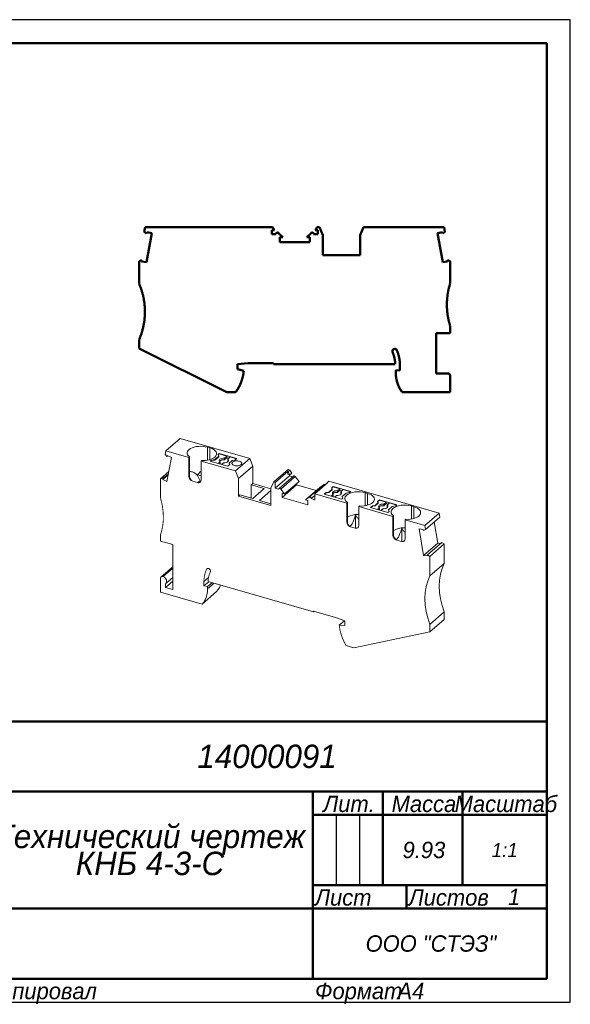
# Model space of a CAD drawing. Header units: millimetres. Extents: x 0 to 297, y 0 to 210.
# Tile 2 of 2: x 179 to 297, y 0 to 210. Entities that reach past the tile are written whole.
import ezdxf

# ---------------------------------------------------------------- set-up
doc = ezdxf.new("R2010")
doc.units = ezdxf.units.MM

# ---------------------------------------------------------------- blocks, each defined once
blk = doc.blocks.new('_FR1Страница_1')
at = {"color": 7, "lineweight": 25, "flags": 128}
for points in [[(297, 210), (0, 210)], [(297, 0), (297, 210)], [(247, 40), (247, 25)], [(252, 40), (252, 25)], [(242, 20), (292, 20)], [(0, 0), (297, 0)]]:
    blk.add_lwpolyline(points, dxfattribs=at)
at = {"color": 7, "lineweight": 50, "flags": 128}
for points in [[(20, 205), (292, 205)], [(292, 205), (292, 5)], [(107, 60), (292, 60)], [(172, 45), (292, 45)], [(242, 45), (242, 5)], [(257, 45), (257, 25)], [(274, 45), (274, 25)], [(242, 40), (292, 40)], [(242, 25), (292, 25)], [(262, 25), (262, 20)], [(172, 20), (292, 20)], [(292, 5), (20, 5)]]:
    blk.add_lwpolyline(points, dxfattribs=at)
at = {"color": 7}
for s, insert, char_height, width, attachment_point in [('\\pl0.5;{\\fT-FLEX Type A|b0|i1;\\l14000091 \\P}', (232, 52.5), 5, 122.5, 5), ('\\pl0.5;{\\fT-FLEX Type A|b0|i1;\\lМасштаб\\P}', (283, 44.125), 3.5, 19.75, 2), ('\\pl0.5;{\\fT-FLEX Type A|b0|i1;\\lЛит.\\P}', (249.5, 44.125), 3.5, 16.75, 2), ('\\pl0.5;{\\fT-FLEX Type A|b0|i1;\\lМасса\\P}', (265.5, 44.125), 3.5, 18.75, 2), ('\\pl0.5;{\\fT-FLEX Type A|b0|i1;\\l9.93\\P}', (265.5, 32.5), 3.5, 18.75, 5), ('{\\fT-FLEX Type A|b0|i1;\\l1:1\\P}', (283, 32.5), 3, 19.5, 5), ('\\pl0.5;{\\fT-FLEX Type A|b0|i1;\\l\\P}', (244.5, 32.5), 3.5, 6.75, 5), ('\\pl0.5;{\\fT-FLEX Type A|b0|i1;\\l\\P}', (249.5, 32.5), 3.5, 6.75, 5), ('\\pl0.5;{\\fT-FLEX Type A|b0|i1;\\l\\P}', (254.5, 32.5), 3.5, 6.75, 5), ('\\pl0.5;{\\fT-FLEX Type A|b0|i1;\\l\\H0.857143x;\\P}', (283, 32.5), 3.5, 19.75, 5), ('\\pl0.5;{\\fT-FLEX Type A|b0|i1;\\lЛист\\P}', (242, 24.125), 3.5, 11.75, 1), ('\\pl0.5;{\\fT-FLEX Type A|b0|i1;\\l\\H0.857143x;\\P}', (257, 24.125), 3.5, 11.75, 2), ('\\pl0.5;{\\fT-FLEX Type A|b0|i1;\\lЛистов\\P}', (262, 24.125), 3.5, 17.75, 1), ('{\\fT-FLEX Type A|b0|i1;\\l1\\P}', (285, 22.5), 3.5, 15.75, 5), ('\\pl0.5;{\\fT-FLEX Type A|b0|i1;\\l\\H0.857143x;\\P}', (285, 24.125), 3.5, 15.75, 2), ('{\\fT-FLEX Type A|b0|i1;\\l\\P}', (257, 22.5), 3.5, 11.75, 5), ('{\\fT-FLEX Type A|b0|i1;\\l}', (207, 20), 3, 71.5, 5), ('\\pl0.5;{\\fT-FLEX Type A|b0|i1;\\lООО "СТЭЗ"\\P}', (267, 12.5), 3.5, 51.75, 5), ('\\pl0.6;{\\fT-FLEX Type A|b0|i1;\\l \\P}', (207, 12.5), 3.5, 71.75, 5), ('\\pl0.5;{\\fT-FLEX Type A|b0|i1;\\lКопировал\\P}', (172, 4.125), 3.5, 23.566, 1), ('\\pl0.5;{\\fT-FLEX Type A|b0|i1;\\l\\P}', (193.816, 4.125), 3.5, 40.967, 1), ('\\pl0.5;{\\fT-FLEX Type A|b0|i1;\\lФормат\\P}', (242, 4.125), 3.5, 18.675, 1), ('\\pl0.5;{\\fT-FLEX Type A|b0|i1;\\l\\P}', (258.925, 4.125), 3.5, 9.825, 1), ('{\\fT-FLEX Type A|b0|i1;\\lA4\\P}', (262.962, 4.125), 3.5, 9.825, 2)]:
    blk.add_mtext(s, dxfattribs=dict(at, insert=insert, char_height=char_height, width=width, attachment_point=attachment_point))
at = {"color": 7, "insert": (207, 32.5), "char_height": 5, "width": 72.5, "attachment_point": 5, "line_spacing_factor": 0.692771}
blk.add_mtext('\\pl0.5;{\\fT-FLEX Type A|b0|i1;\\lТехнический чертеж\\PКНБ 4-3-С\\P}', dxfattribs=at)
blk = doc.blocks.new('Страница_1')
at = {"color": 7, "lineweight": 50, "flags": 128}
for points in [[(206.048, 164.681), (206.216, 165.633)], [(206.517, 164.288), (206.048, 164.681)], [(206.216, 165.633), (233.387, 165.633)], [(206.517, 164.288), (206.564, 164.556)], [(206.52, 158.141), (207.618, 164.37)], [(206.564, 164.556), (207.618, 164.37)], [(233.286, 164.983), (233.286, 164.183)], [(233.842, 164.983), (233.286, 164.983)], [(233.286, 164.183), (234.195, 164.183)], [(233.387, 165.633), (233.842, 164.983)], [(234.707, 164.395), (235.62, 163.483)], [(240.752, 163.483), (241.664, 164.395)], [(242.176, 164.183), (243.086, 164.183)], [(242.529, 164.983), (242.984, 165.633)], [(243.086, 164.983), (242.529, 164.983)], [(242.984, 165.633), (243.417, 165.633)], [(243.086, 164.183), (243.086, 164.983)], [(243.417, 165.633), (244.136, 163.933)], [(252.136, 163.933), (252.854, 165.633)], [(252.854, 165.633), (270.055, 165.633)], [(268.653, 164.37), (269.707, 164.556)], [(268.653, 164.37), (269.752, 158.141)], [(269.755, 164.288), (269.707, 164.556)], [(270.223, 164.681), (269.755, 164.288)], [(270.055, 165.633), (270.223, 164.681)], [(235.011, 163.483), (235.62, 163.483)], [(235.011, 162.433), (235.011, 163.483)], [(241.361, 162.433), (235.011, 162.433)], [(240.752, 163.483), (241.361, 163.483)], [(241.361, 163.483), (241.361, 162.433)], [(244.136, 163.933), (244.136, 159.633)], [(252.136, 159.633), (252.136, 163.933)], [(204.936, 158.385), (205.513, 158.595)], [(204.936, 153.583), (204.936, 158.385)], [(205.513, 158.595), (205.466, 158.327)], [(206.52, 158.141), (205.466, 158.327)], [(244.136, 159.633), (252.136, 159.633)], [(270.806, 158.327), (269.752, 158.141)], [(270.759, 158.595), (270.806, 158.327)], [(270.759, 158.595), (271.336, 158.385)], [(271.336, 158.385), (271.336, 153.583)], [(271.336, 144.583), (271.336, 142.983)], [(204.936, 139.719), (204.936, 141.583)], [(271.336, 142.983), (268.336, 142.983)], [(268.336, 134.383), (268.336, 142.983)], [(223.665, 130.383), (204.936, 139.719)], [(228.222, 136.583), (225.936, 136.383)], [(225.936, 136.383), (225.936, 135.283)], [(225.936, 135.283), (227.291, 134.92)], [(233.636, 136.583), (228.222, 136.583)], [(233.636, 136.383), (233.636, 136.583)], [(259.63, 136.383), (233.636, 136.383)], [(259.736, 135.083), (260.636, 135.005)], [(259.736, 134.527), (259.736, 135.083)], [(260.636, 135.005), (260.636, 136.083)], [(268.336, 134.383), (270.836, 134.383)], [(271.336, 133.883), (271.336, 130.383)], [(225.577, 130.383), (223.665, 130.383)], [(271.336, 130.383), (261.094, 130.383)]]:
    blk.add_lwpolyline(points, dxfattribs=at)
at = {"color": 7, "linetype": 'Continuous', "lineweight": 50, "const_width": 0.5}
for points in [[(234.707, 164.395, 0.6681786), (234.195, 164.183, 0.6681786)], [(241.876, 164.483, 0.1989123), (241.664, 164.395, 0.1989123)], [(242.176, 164.183, 0.4142115), (241.876, 164.483, 0.4142115)], [(204.936, 141.583, 0.2087122), (204.936, 153.583, 0.2087122)], [(271.336, 153.583, 0.0763208), (270.645, 149.083, 0.0763208)], [(270.645, 149.083, 0.0763208), (271.336, 144.583, 0.0763208)], [(259.977, 139.323, 0.8171917), (259.017, 139.128, 0.8171917)], [(259.017, 139.128, 0.1005988), (259.057, 138.933, 0.1005988)], [(259.63, 136.383, 0.0902283), (259.057, 138.933, 0.0902283)], [(260.636, 136.083, 0.1005988), (259.977, 139.323, 0.1005988)], [(225.577, 130.383, 0.1297794), (227.291, 134.92, 0.1297794)], [(259.736, 134.527, 0.1597012), (261.094, 130.383, 0.1597012)], [(271.336, 133.883, 0.4142136), (270.836, 134.383, 0.4142136)]]:
    blk.add_lwpolyline(points, format="xyb", dxfattribs=at)
at = {"color": 7, "lineweight": 18, "flags": 128}
for points in [[(213.702, 120.507), (210.627, 117.844)], [(228.598, 116.207), (213.702, 120.507)], [(219.519, 118.625), (219.074, 118.73), (218.6, 118.795), (218.111, 118.82), (217.621, 118.802), (217.143, 118.744), (216.693, 118.646), (216.281, 118.511), (215.921, 118.344), (215.623, 118.149), (215.395, 117.931), (215.244, 117.697), (215.174, 117.454), (215.187, 117.208), (215.283, 116.967), (215.459, 116.738), (215.71, 116.526)], [(220.039, 118.475), (219.519, 118.625)], [(219.519, 118.625), (219.519, 118.452)], [(219.519, 115.847), (219.519, 118.452)], [(220.039, 118.475), (220.501, 118.31), (220.889, 118.102), (221.19, 117.861), (221.39, 117.595), (221.482, 117.314), (221.464, 117.03), (221.335, 116.754), (221.1, 116.495)], [(220.039, 118.475), (220.039, 115.968)], [(210.481, 117.061), (210.627, 117.844)], [(210.887, 116.604), (210.481, 117.061)], [(215.58, 116.414), (210.627, 117.844)], [(210.887, 116.604), (210.928, 116.824)], [(211.067, 116.759), (210.887, 116.604)], [(210.89, 111.279), (211.841, 116.399)], [(211.841, 116.399), (210.928, 116.824)], [(215.71, 116.526), (215.58, 116.414)], [(215.58, 112.362), (215.58, 116.414)], [(215.71, 112.474), (215.71, 116.526)], [(218.178, 115.664), (218.308, 115.776)], [(221.1, 116.495), (220.868, 116.323), (220.589, 116.17), (220.269, 116.038), (219.915, 115.93), (219.534, 115.849), (219.134, 115.795), (218.722, 115.771), (218.308, 115.776)], [(220.386, 115.827), (220.131, 115.605)], [(221.117, 115.96), (220.386, 115.827)], [(220.386, 115.74), (221.117, 115.873)], [(220.386, 115.74), (220.386, 115.827)], [(221.935, 116.668), (221.117, 115.96)], [(221.117, 115.873), (221.935, 116.581)], [(221.117, 115.873), (221.117, 115.96)], [(222.056, 117.272), (221.8, 117.051)], [(221.8, 116.964), (222.056, 117.186)], [(221.8, 117.051), (221.935, 116.668)], [(221.935, 116.581), (221.935, 116.668)], [(222.237, 115.493), (222.101, 115.62), (222.044, 115.762), (222.069, 115.906), (222.176, 116.04), (222.355, 116.153), (222.591, 116.236), (222.865, 116.282), (223.154, 116.287)], [(225.78, 116.197), (222.056, 117.272)], [(222.056, 117.272), (222.056, 117.186)], [(223.658, 116.723), (222.056, 117.186)], [(222.111, 115.611), (222.176, 115.693), (222.355, 115.807), (222.591, 115.89), (222.865, 115.935), (223.154, 115.94)], [(223.847, 116.087), (223.983, 115.959), (224.04, 115.818), (224.015, 115.674), (223.908, 115.54), (223.729, 115.426), (223.493, 115.343), (223.219, 115.298), (222.93, 115.293)], [(223.154, 116.287), (223.658, 116.723)], [(223.154, 115.94), (223.658, 116.377)], [(223.154, 115.94), (223.154, 116.287)], [(223.658, 116.723), (223.658, 116.377)], [(223.658, 116.377), (224.051, 116.263)], [(224.351, 116.523), (223.847, 116.087)], [(223.847, 115.74), (223.847, 116.087)], [(224.144, 115.181), (224.825, 115.77)], [(225.705, 116.132), (224.351, 116.523)], [(224.825, 115.77), (225.371, 115.843)], [(225.371, 115.843), (225.78, 116.197)], [(228.598, 116.207), (225.523, 113.544)], [(229.22, 114.555), (228.598, 116.207)], [(218.178, 115.664), (218.178, 111.612)], [(225.523, 113.544), (218.178, 115.664)], [(220.131, 115.605), (223.855, 114.53)], [(220.206, 115.584), (220.386, 115.74)], [(221.808, 115.121), (222.237, 115.493)], [(222.108, 115.035), (222.237, 115.146)], [(222.237, 115.146), (222.237, 115.493)], [(222.93, 115.293), (222.501, 114.921)], [(223.847, 115.74), (223.973, 115.622)], [(223.855, 114.53), (224.29, 114.908)], [(224.144, 115.094), (224.144, 115.181)], [(224.29, 114.908), (224.144, 115.181)], [(224.144, 115.094), (224.259, 114.88)], [(226.327, 115.621), (226.139, 115.663), (225.939, 115.687), (225.733, 115.69), (225.53, 115.673), (225.337, 115.637), (225.162, 115.583), (225.012, 115.512), (224.892, 115.429), (224.807, 115.335), (224.761, 115.235), (224.754, 115.132), (224.787, 115.03), (224.86, 114.934), (224.969, 114.847), (225.109, 114.772), (225.277, 114.712)], [(225.277, 114.712), (225.464, 114.669), (225.665, 114.646), (225.87, 114.642), (226.073, 114.659), (226.266, 114.695), (226.441, 114.75), (226.591, 114.82), (226.711, 114.904), (226.796, 114.998), (226.843, 115.098), (226.849, 115.201), (226.816, 115.302), (226.743, 115.399), (226.635, 115.486), (226.494, 115.561), (226.327, 115.621)], [(226.145, 111.892), (229.22, 114.555)], [(229.22, 110.831), (229.22, 114.555)], [(236.771, 113.847), (233.696, 111.184)], [(237.146, 113.739), (236.746, 113.393)], [(237.146, 113.739), (236.771, 113.847)], [(237.54, 113.062), (237.146, 113.739)], [(211.287, 113.419), (209.518, 111.886)], [(209.518, 111.886), (210.017, 111.924)], [(209.518, 107.728), (209.518, 111.886)], [(211.159, 112.728), (209.977, 111.704)], [(210.017, 111.924), (209.977, 111.704)], [(209.977, 111.704), (210.89, 111.279)], [(210.017, 111.924), (211.2, 112.948)], [(215.58, 112.362), (215.71, 112.474)], [(216.377, 111.334), (216.072, 111.483), (215.813, 111.73), (215.64, 112.039), (215.58, 112.362)], [(215.71, 113.339), (215.732, 113.352), (215.914, 113.395), (216.12, 113.386), (216.346, 113.324), (216.59, 113.209), (216.847, 113.045), (217.115, 112.833), (217.387, 112.579)], [(216.384, 111.34), (216.239, 111.411), (216.106, 111.514), (215.891, 111.795), (215.756, 112.134), (215.721, 112.308), (215.71, 112.474)], [(218.178, 111.612), (218.117, 111.324), (217.944, 111.115), (217.685, 111.017), (217.38, 111.044)], [(217.387, 112.729), (217.653, 113.022), (217.927, 113.275), (218.178, 113.463)], [(217.387, 112.729), (218.178, 112.501)], [(217.387, 112.579), (217.387, 112.729)], [(217.95, 111.442), (217.387, 112.579)], [(225.523, 113.544), (226.145, 111.892)], [(226.145, 111.892), (226.145, 108.168)], [(233.983, 111.101), (236.658, 113.418)], [(233.983, 109.846), (237.058, 112.509)], [(237.909, 112.433), (234.834, 109.77)], [(235.214, 109.674), (238.289, 112.337)], [(236.658, 112.855), (236.658, 113.418)], [(236.658, 113.418), (236.746, 113.393)], [(237.14, 112.716), (236.658, 112.855)], [(236.746, 113.393), (237.14, 112.716)], [(237.058, 112.509), (237.058, 112.74)], [(237.762, 112.306), (237.058, 112.509)], [(237.54, 113.062), (237.14, 112.716)], [(238.105, 112.466), (238.006, 112.475), (237.922, 112.443), (237.911, 112.431)], [(239.079, 111.319), (238.289, 112.337)], [(216.377, 111.334), (216.384, 111.34)], [(217.38, 111.044), (216.377, 111.334)], [(216.384, 111.34), (216.399, 111.335)], [(217.371, 111.054), (216.399, 111.335)], [(217.371, 111.054), (217.387, 111.05)], [(217.38, 111.044), (217.387, 111.05)], [(217.986, 111.165), (217.722, 111.047), (217.556, 111.031), (217.387, 111.05)], [(217.95, 111.442), (217.485, 111.039)], [(217.95, 111.442), (217.95, 111.153)], [(228.895, 110.549), (229.22, 110.831)], [(228.895, 110.549), (228.895, 107.749)], [(231.623, 109.762), (228.895, 110.549)], [(229.198, 107.662), (231.623, 109.762)], [(233.073, 109.718), (229.22, 110.831)], [(233.073, 109.892), (233.696, 111.184)], [(233.073, 106.168), (233.073, 109.892)], [(233.696, 111.184), (233.983, 111.101)], [(233.983, 109.846), (233.983, 111.101)], [(234.771, 109.618), (233.983, 109.846)], [(235.03, 109.803), (234.931, 109.812), (234.847, 109.78), (234.79, 109.712), (234.771, 109.618)], [(236.004, 108.656), (235.214, 109.674)], [(238.552, 110.562), (235.477, 107.899)], [(236.004, 108.656), (239.079, 111.319)], [(238.552, 110.862), (238.552, 110.562)], [(238.552, 110.562), (242.736, 109.354)], [(243.524, 110.036), (240.449, 107.373)], [(241.239, 107.935), (244.314, 110.598)], [(242.47, 108.651), (245.145, 110.968)], [(244.314, 110.598), (243.524, 110.036)], [(244.314, 110.598), (244.375, 110.626), (244.447, 110.631), (244.523, 110.612), (244.597, 110.572), (244.64, 110.534)], [(244.663, 110.544), (245.057, 110.993)], [(245.457, 111.34), (245.057, 110.993)], [(245.057, 110.993), (245.145, 110.968)], [(246.129, 109.62), (245.448, 109.031)], [(245.448, 108.944), (246.129, 109.534)], [(268.988, 104.547), (245.457, 111.34)], [(246.391, 110.247), (245.982, 109.893)], [(245.982, 109.893), (246.129, 109.62)], [(246.391, 110.161), (246.014, 109.834)], [(246.129, 109.534), (246.129, 109.62)], [(246.391, 110.247), (246.391, 110.161)], [(250.115, 109.172), (246.391, 110.247)], [(246.391, 110.161), (247.82, 109.748)], [(247.316, 109.312), (247.82, 109.748)], [(247.82, 109.748), (247.82, 109.402)], [(248.513, 109.548), (248.009, 109.112)], [(248.513, 109.548), (250.04, 109.107)], [(226.145, 108.168), (226.47, 108.449)], [(233.073, 106.168), (226.145, 108.168)], [(226.47, 108.449), (229.198, 107.662)], [(233.096, 109.337), (230.671, 107.237)], [(236.004, 108.656), (235.477, 108.808)], [(235.477, 108.808), (235.477, 107.899)], [(235.477, 107.899), (240.976, 106.311)], [(240.449, 107.373), (241.239, 107.935)], [(240.449, 107.373), (240.976, 107.221)], [(241.239, 107.935), (241.3, 107.963), (241.372, 107.968), (241.448, 107.949), (241.522, 107.909), (241.587, 107.851), (241.638, 107.78), (241.671, 107.702), (241.682, 107.623)], [(241.682, 107.623), (242.47, 108.305)], [(242.47, 107.396), (241.682, 107.623)], [(242.47, 108.651), (249.268, 106.689)], [(242.47, 108.651), (242.47, 107.396)], [(244.902, 108.958), (244.466, 108.58)], [(244.466, 108.58), (248.19, 107.505)], [(244.902, 108.871), (244.541, 108.559)], [(245.448, 109.031), (244.902, 108.958)], [(244.902, 108.871), (244.902, 108.958)], [(245.448, 108.944), (244.902, 108.871)], [(245.448, 108.944), (245.448, 109.031)], [(245.97, 108.146), (246.399, 108.518)], [(247.316, 109.312), (247.027, 109.307), (246.753, 109.261), (246.517, 109.178), (246.338, 109.065), (246.231, 108.931), (246.206, 108.787), (246.263, 108.645), (246.399, 108.518)], [(246.399, 108.171), (246.27, 108.06)], [(247.316, 108.965), (247.027, 108.96), (246.753, 108.915), (246.517, 108.832), (246.338, 108.718), (246.273, 108.636)], [(246.399, 108.171), (246.399, 108.518)], [(247.092, 108.318), (246.663, 107.946)], [(247.092, 108.318), (247.381, 108.323), (247.655, 108.368), (247.891, 108.451), (248.07, 108.565)], [(247.82, 109.402), (247.316, 108.965)], [(247.316, 108.965), (247.316, 109.312)], [(248.213, 109.288), (247.82, 109.402)], [(248.07, 108.565), (248.177, 108.699), (248.202, 108.843), (248.145, 108.984), (248.009, 109.112)], [(248.009, 108.765), (248.009, 109.112)], [(248.135, 108.647), (248.009, 108.765)], [(248.19, 107.505), (248.446, 107.727)], [(248.311, 108.11), (249.129, 108.818)], [(248.446, 107.727), (248.311, 108.11)], [(248.311, 108.023), (248.311, 108.11)], [(248.311, 108.023), (248.422, 107.706)], [(249.246, 108.37), (249.065, 108.183), (248.939, 107.986), (248.87, 107.782), (248.861, 107.574), (248.91, 107.369), (249.018, 107.169), (249.182, 106.978), (249.398, 106.801)], [(249.129, 108.818), (249.86, 108.951)], [(253.207, 108.9), (252.69, 109.018), (252.136, 109.082), (251.568, 109.092), (251.007, 109.045), (250.475, 108.945), (249.992, 108.795), (249.577, 108.601), (249.246, 108.37)], [(249.86, 108.951), (250.115, 109.172)], [(253.727, 108.75), (254.13, 108.61), (254.48, 108.437), (254.767, 108.238), (254.982, 108.017), (255.12, 107.781), (255.176, 107.537), (255.148, 107.291), (255.039, 107.052), (254.849, 106.825), (254.586, 106.618), (254.257, 106.435), (253.871, 106.283), (253.438, 106.166), (252.973, 106.087), (252.488, 106.048), (251.996, 106.051)], [(253.207, 108.9), (253.727, 108.75)], [(253.207, 108.9), (253.207, 106.127)], [(253.727, 108.75), (253.727, 108.577)], [(253.727, 106.244), (253.727, 108.577)], [(256.264, 107.397), (255.855, 107.043)], [(256.264, 107.397), (256.264, 107.311)], [(259.988, 106.322), (256.264, 107.397)], [(230.671, 107.237), (233.073, 106.543)], [(240.976, 106.311), (240.976, 107.221)], [(249.268, 106.689), (249.398, 106.801)], [(249.268, 106.689), (249.268, 102.637)], [(249.398, 106.801), (249.398, 102.749)], [(251.996, 106.051), (251.866, 105.939)], [(251.866, 105.939), (259.141, 103.839)], [(251.866, 101.887), (251.866, 105.939)], [(254.775, 106.108), (254.339, 105.73)], [(254.339, 105.73), (258.063, 104.655)], [(254.775, 106.021), (254.414, 105.709)], [(255.321, 106.181), (254.775, 106.108)], [(254.775, 106.108), (254.775, 106.021)], [(255.321, 106.094), (254.775, 106.021)], [(256.002, 106.77), (255.321, 106.181)], [(255.321, 106.094), (256.002, 106.684)], [(255.321, 106.094), (255.321, 106.181)], [(255.843, 105.296), (256.272, 105.668)], [(255.855, 107.043), (256.002, 106.77)], [(256.264, 107.311), (255.887, 106.984)], [(256.002, 106.684), (256.002, 106.77)], [(257.189, 106.462), (256.9, 106.457), (256.626, 106.411), (256.39, 106.328), (256.211, 106.215), (256.104, 106.081), (256.078, 105.937), (256.136, 105.795), (256.272, 105.668)], [(256.272, 105.321), (256.143, 105.21)], [(257.189, 106.115), (256.9, 106.11), (256.626, 106.065), (256.39, 105.982), (256.211, 105.868), (256.145, 105.786)], [(257.693, 106.898), (256.264, 107.311)], [(256.272, 105.321), (256.272, 105.668)], [(256.965, 105.468), (256.536, 105.096)], [(256.965, 105.468), (257.254, 105.473), (257.527, 105.518), (257.764, 105.601), (257.943, 105.715)], [(257.189, 106.462), (257.693, 106.898)], [(257.693, 106.552), (257.189, 106.115)], [(257.189, 106.115), (257.189, 106.462)], [(257.693, 106.898), (257.693, 106.552)], [(258.086, 106.438), (257.693, 106.552)], [(258.386, 106.698), (257.881, 106.262)], [(257.943, 105.715), (258.05, 105.849), (258.075, 105.993), (258.018, 106.134), (257.881, 106.262)], [(257.881, 105.915), (257.881, 106.262)], [(258.008, 105.797), (257.881, 105.915)], [(258.183, 105.26), (259.001, 105.968)], [(258.318, 104.877), (258.183, 105.26)], [(258.183, 105.173), (258.183, 105.26)], [(259.913, 106.257), (258.386, 106.698)], [(259.119, 105.52), (258.938, 105.333), (258.812, 105.136), (258.743, 104.932), (258.733, 104.724), (258.783, 104.519), (258.891, 104.319), (259.055, 104.128), (259.271, 103.951)], [(259.001, 105.968), (259.732, 106.101)], [(263.08, 106.05), (262.562, 106.168), (262.009, 106.232), (261.44, 106.242), (260.88, 106.195), (260.347, 106.095), (259.865, 105.945), (259.45, 105.751), (259.119, 105.52)], [(259.732, 106.101), (259.988, 106.322)], [(263.6, 105.9), (264.003, 105.76), (264.353, 105.587), (264.64, 105.388), (264.855, 105.167), (264.993, 104.931), (265.048, 104.687), (265.021, 104.441), (264.911, 104.202), (264.722, 103.975), (264.459, 103.768), (264.13, 103.585), (263.743, 103.433), (263.311, 103.316), (262.846, 103.237), (262.36, 103.198), (261.869, 103.201)], [(263.08, 106.05), (263.6, 105.9)], [(263.08, 106.05), (263.08, 103.277)], [(263.6, 105.9), (263.6, 105.727)], [(263.6, 103.394), (263.6, 105.727)], [(249.398, 103.626), (249.577, 103.751), (249.992, 103.945), (250.475, 104.095), (251.007, 104.196), (251.568, 104.242), (251.866, 104.237)], [(250.091, 101.811), (250.259, 102.002), (250.415, 102.255), (250.555, 102.542), (250.684, 102.847), (250.917, 103.479), (251.129, 104.125)], [(251.129, 104.125), (251.154, 101.316)], [(251.866, 103.177), (251.768, 103.282)], [(258.063, 104.655), (258.318, 104.877)], [(258.183, 105.173), (258.295, 104.856)], [(259.141, 103.839), (259.271, 103.951)], [(259.141, 103.839), (259.141, 99.787)], [(259.271, 103.951), (259.271, 99.899)], [(261.869, 103.201), (261.739, 103.089)], [(268.988, 104.547), (265.913, 101.884)], [(269.133, 103.68), (266.058, 101.017)], [(269.133, 103.68), (268.988, 104.547)], [(249.398, 102.749), (249.268, 102.637)], [(249.268, 102.637), (249.329, 102.314), (249.502, 102.005), (249.761, 101.758), (250.066, 101.609)], [(249.398, 102.749), (249.41, 102.583), (249.445, 102.409), (249.579, 102.07), (249.794, 101.789), (249.927, 101.686), (250.072, 101.615)], [(249.898, 101.709), (249.951, 101.721), (250.091, 101.811)], [(250.072, 101.615), (250.066, 101.609)], [(250.066, 101.609), (251.069, 101.319)], [(250.087, 101.61), (250.072, 101.615)], [(250.087, 101.61), (251.059, 101.329)], [(251.059, 101.329), (251.075, 101.325)], [(251.069, 101.319), (251.374, 101.292), (251.633, 101.39), (251.806, 101.599), (251.866, 101.887)], [(251.075, 101.325), (251.069, 101.319)], [(251.075, 101.325), (251.244, 101.306), (251.41, 101.322), (251.674, 101.44)], [(261.739, 101.387), (261.44, 101.392), (260.88, 101.346), (260.347, 101.245), (259.865, 101.095), (259.45, 100.901), (259.271, 100.776)], [(259.964, 98.961), (260.132, 99.152), (260.287, 99.405), (260.428, 99.692), (260.557, 99.997), (260.789, 100.629), (261.002, 101.275)], [(261.002, 101.275), (261.026, 98.466)], [(261.739, 99.037), (261.739, 103.089)], [(261.739, 103.089), (265.913, 101.884)], [(265.65, 95.471), (264.699, 101.14)], [(265.612, 101.038), (264.699, 101.14)], [(265.652, 100.794), (265.612, 101.038)], [(265.913, 101.884), (266.058, 101.017)], [(268.725, 98.134), (267.964, 102.668)], [(209.518, 98.548), (209.518, 99.934)], [(259.271, 99.899), (259.141, 99.787)], [(259.141, 99.787), (259.202, 99.464), (259.374, 99.155), (259.633, 98.908), (259.938, 98.759)], [(259.271, 99.899), (259.283, 99.733), (259.317, 99.559), (259.452, 99.22), (259.667, 98.939), (259.8, 98.836), (259.945, 98.765)], [(259.77, 98.859), (259.823, 98.871), (259.964, 98.961)], [(260.941, 98.469), (261.247, 98.442), (261.505, 98.54), (261.678, 98.749), (261.739, 99.037)], [(261.739, 100.327), (261.641, 100.432)], [(265.652, 100.794), (266.058, 101.017)], [(212.116, 97.798), (209.518, 98.548)], [(212.116, 88.186), (212.116, 97.798)], [(259.945, 98.765), (259.938, 98.759)], [(259.938, 98.759), (260.941, 98.469)], [(259.96, 98.76), (259.945, 98.765)], [(260.932, 98.479), (259.96, 98.76)], [(260.932, 98.479), (260.948, 98.475)], [(260.948, 98.475), (260.941, 98.469)], [(260.948, 98.475), (261.116, 98.456), (261.283, 98.472), (261.547, 98.59)], [(265.65, 95.471), (268.725, 98.134)], [(266.522, 95.613), (269.597, 98.276)], [(270.097, 97.949), (267.022, 95.286)], [(268.725, 98.134), (269.352, 98.064)], [(270.097, 97.949), (269.597, 98.276)], [(270.097, 93.791), (270.097, 97.949)], [(265.65, 95.471), (266.563, 95.369)], [(266.522, 95.613), (266.563, 95.369)], [(267.022, 95.286), (266.522, 95.613)], [(267.022, 95.286), (267.022, 91.128)], [(212.116, 93.079), (209.623, 90.921)], [(209.951, 90.976), (212.116, 92.851)], [(212.116, 92.751), (210.037, 90.951)], [(220.186, 92.13), (220.161, 92.283), (220.088, 92.432), (219.977, 92.561), (219.839, 92.655), (219.692, 92.702), (219.551, 92.697), (219.434, 92.64), (219.354, 92.539)], [(219.354, 92.539), (219.517, 92.68)], [(270.097, 93.791), (267.022, 91.128)], [(270.097, 93.791), (269.626, 92.677), (269.286, 91.483), (269.081, 90.223), (269.012, 88.908), (269.081, 87.554), (269.286, 86.175), (269.626, 84.785), (270.097, 83.399)], [(209.518, 90.668), (209.551, 90.824), (209.644, 90.937), (209.785, 90.991), (209.951, 90.976)], [(209.518, 87.637), (209.518, 90.668)], [(209.951, 90.976), (210.037, 90.951)], [(210.817, 89.946), (210.757, 90.262), (210.588, 90.563), (210.335, 90.805), (210.037, 90.951)], [(210.626, 89.491), (212.116, 90.781)], [(218.784, 89.898), (219.756, 90.74)], [(267.022, 91.128), (266.551, 90.014), (266.211, 88.82), (266.006, 87.559), (265.937, 86.245), (266.006, 84.891), (266.211, 83.512), (266.551, 82.122), (267.022, 80.736)], [(212.116, 89.986), (210.557, 88.636)], [(210.557, 89.44), (210.667, 89.53), (210.749, 89.648), (210.799, 89.788), (210.817, 89.946)], [(210.557, 88.636), (210.557, 89.44)], [(212.116, 88.186), (210.557, 88.636)], [(218.784, 89.898), (218.784, 88.964)], [(218.784, 88.964), (219.818, 89.859)], [(218.784, 88.964), (219.563, 88.807)], [(220.538, 89.651), (219.563, 88.807)], [(219.563, 88.325), (220.956, 89.531)], [(219.563, 88.325), (219.563, 88.807)], [(219.655, 89.906), (242.167, 83.408)], [(221.462, 87.739), (221.813, 88.173), (222.106, 88.657), (222.316, 89.138)], [(218.387, 85.076), (209.518, 87.637)], [(218.387, 85.076), (218.738, 85.51), (219.031, 85.994), (219.262, 86.524), (219.429, 87.093), (219.53, 87.696), (219.563, 88.325)], [(221.462, 87.739), (218.387, 85.076)], [(246.855, 82.227), (242.167, 83.581)], [(242.167, 83.408), (242.167, 83.581)], [(242.167, 83.408), (242.317, 83.538)], [(248.835, 81.483), (246.855, 82.227)], [(270.097, 83.399), (267.022, 80.736)], [(270.097, 81.785), (270.097, 83.399)], [(247.661, 80.554), (248.764, 81.509)], [(248.835, 80.53), (247.661, 80.554)], [(248.835, 81.483), (248.835, 80.53)], [(270.097, 81.785), (267.022, 79.122)], [(267.022, 80.736), (267.022, 79.122)], [(250.802, 75.719), (267.022, 79.122)], [(250.802, 75.719), (249.146, 76.197)]]:
    blk.add_lwpolyline(points, dxfattribs=at)
at = {"color": 7, "linetype": 'Continuous', "lineweight": 18, "const_width": 0.18}
for points in [[(238.289, 112.337, 0.1560917), (238.105, 112.466, 0.1560917)], [(235.214, 109.674, 0.1560917), (235.03, 109.803, 0.1560917)], [(210.116, 103.658, 0.0701186), (209.518, 107.728, 0.0701186)], [(209.518, 99.934, 0.0833678), (210.116, 103.658, 0.0833678)], [(251.129, 104.125, 0.0285282), (251.768, 103.282, 0.0285282)], [(261.002, 101.275, 0.0285282), (261.641, 100.432, 0.0285282)], [(219.354, 92.539, 0.1128837), (218.784, 89.898, 0.1128837)], [(220.152, 91.971, 0.1024428), (219.655, 89.906, 0.1024428)], [(220.152, 91.971, 0.1130433), (220.186, 92.13, 0.1130433)], [(247.661, 80.554, 0.1080552), (249.146, 76.197, 0.1080552)]]:
    blk.add_lwpolyline(points, format="xyb", dxfattribs=at)
blk.add_blockref('_FR1Страница_1', (0, 0))

msp = doc.modelspace()

# ---------------------------------------------------------------- block references
msp.add_blockref('Страница_1', (0, 0))

doc.saveas('drawing.dxf')
